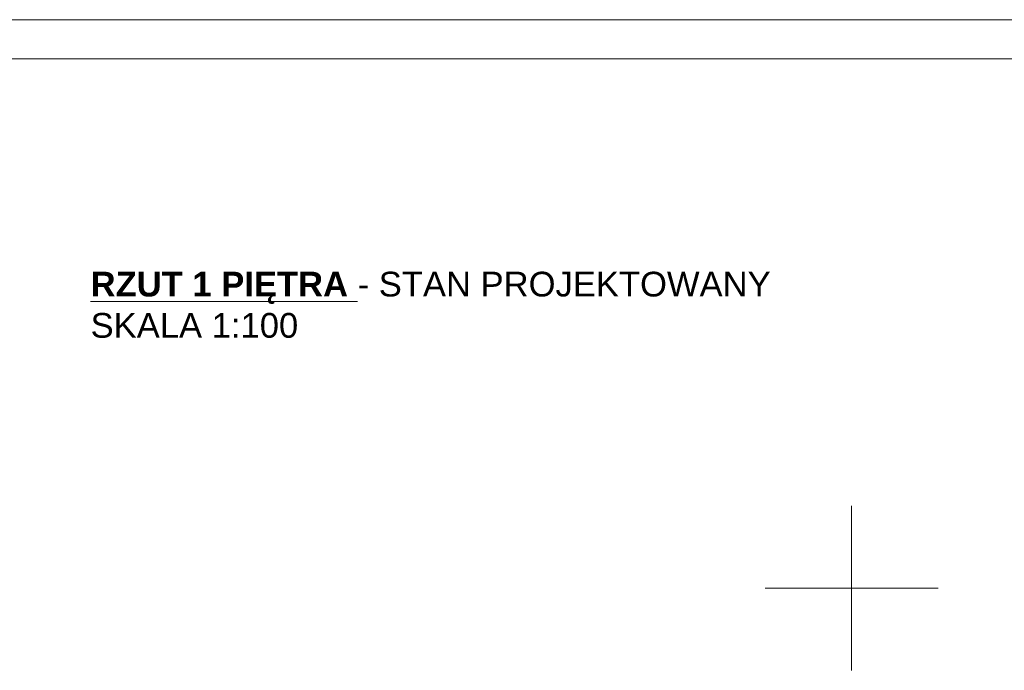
# Model space of a CAD drawing. Header units: centimetres. Extents: x 74437 to 92332, y -37016 to -3432.
# Tile 27 of 68: x 76485 to 77996, y -20841 to -19842. Entities that reach past the tile are written whole.
import ezdxf

# ---------------------------------------------------------------- set-up
doc = ezdxf.new("R2010")
doc.units = ezdxf.units.CM
doc.header["$LTSCALE"] = 0.02
doc.layers.get('0').update_dxf_attribs({"color": 8, "lineweight": 13})
doc.layers.add('_pk_tabelka', color=7, linetype='Continuous', lineweight=15)
doc.layers.add('LINIE PRZEKROJOWE', color=8, linetype='Continuous', lineweight=13)
doc.styles.add('ARCH. STANDARD', font='arial.ttf')

msp = doc.modelspace()

# ---------------------------------------------------------------- linework, layer by layer
at = {"layer": '_pk_tabelka', "color": 7, "ltscale": 3}
for p, q in [((82865.7, -19841.8), (74455.7, -19841.8)), ((82805.7, -19901.8), (74705.7, -19901.8))]:
    msp.add_line(p, q, dxfattribs=at)
at = {"layer": 'LINIE PRZEKROJOWE'}
for points in [[(77762, -20714.6), (77762, -20588.4)], [(77629.2, -20714.6), (77894.7, -20714.6)], [(77762, -20714.6), (77762, -20840.8)]]:
    msp.add_lwpolyline(points, dxfattribs=at)

# ---------------------------------------------------------------- texts
at = {"insert": (76593.9, -20228.8), "char_height": 38, "width": 2031.92, "attachment_point": 1, "style": 'ARCH. STANDARD'}
msp.add_mtext('{\\fArial|b1|i0|c238|p34;\\L\\C256;RZUT\\fArial|b1|i0|c0|p34; \\fArial|b1|i0|c238|p34;1 PIĘTRA\\fArial|b0|i0|c238|p34;\\l - STAN PROJEKTOWANY \\PSK\\fArial|b0|i0|c0|p34;A\\fArial|b0|i0|c238|p34;L\\fArial|b0|i0|c0|p34;A \\fArial|b0|i0|c238|p34;1:100}', dxfattribs=at)

doc.saveas('drawing.dxf')
